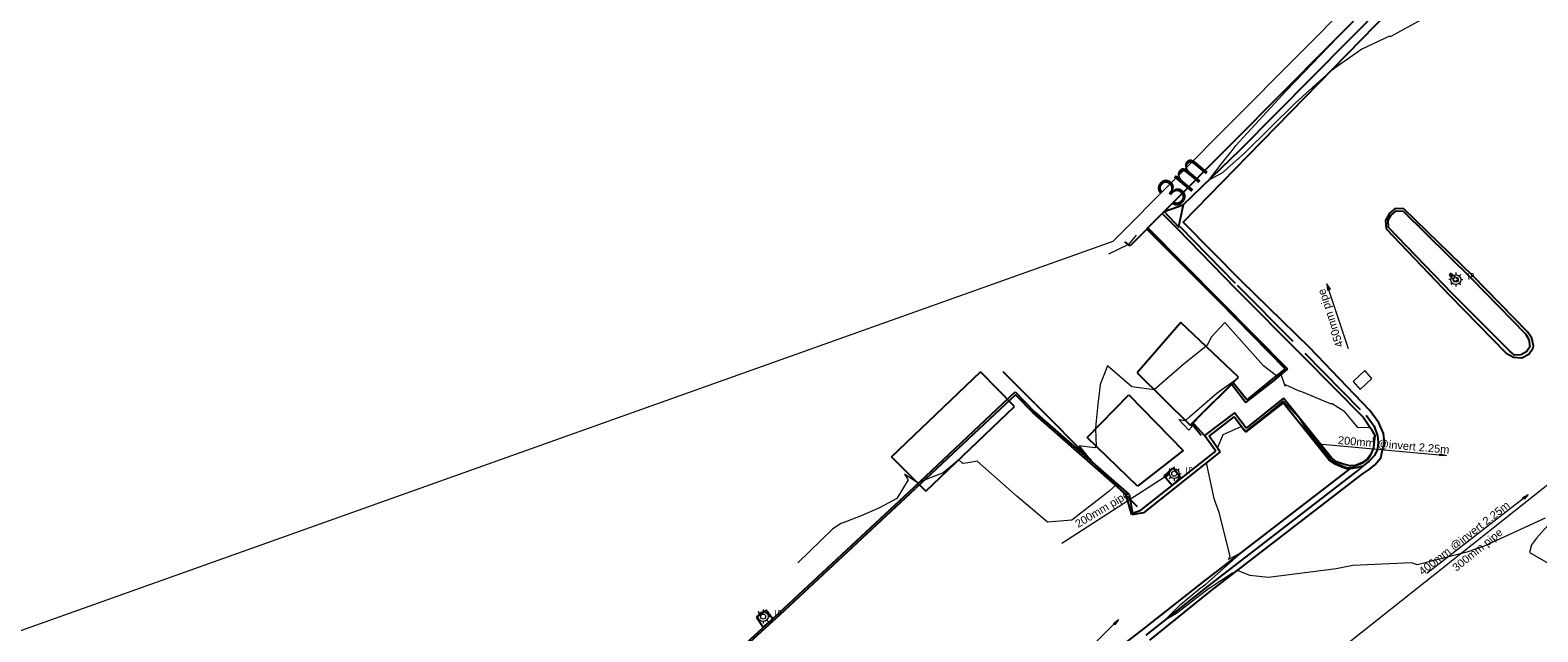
# Model space of a CAD drawing. Header units: millimetres. Extents: x -79464 to -76785, y -3788210 to -3782955.
# Tile 97 of 131: x -79080 to -79004, y -3783786 to -3783755. Entities that reach past the tile are written whole.
import ezdxf
from ezdxf.enums import TextEntityAlignment as Align
from ezdxf.lldxf.tags import DXFTag

# ---------------------------------------------------------------- set-up
doc = ezdxf.new("R2010")
doc.units = ezdxf.units.MM
doc.header["$LTSCALE"] = 8
doc.header["$MEASUREMENT"] = 0
doc.linetypes.add('DASHED', pattern=[0.75, 0.5, -0.25])
for name, color, linetype in [('BUILDINGS', 7, 'Continuous'), ('EDGE OF CONCRETE', 7, 'Continuous'), ('EDGE OF PAVING', 7, 'Continuous'), ('FENCE', 7, 'Continuous'), ('GCONTOUR1', 7, 'Continuous'), ('LEGEND', 7, 'Continuous'), ('MCONTOUR1', 7, 'Continuous'), ('SEWER MANHOLE', 7, 'Continuous'), ('SG GIS CADASTRAL', 7, 'Continuous'), ('STORMWATER MANHOLE', 7, 'Continuous'), ('WALLS', 7, 'Continuous')]:
    doc.layers.add(name, color=color, linetype=linetype)
doc.styles.add('Arial Narrow', font='arial.ttf', dxfattribs={"height": 1})
doc.styles.add('Arial Unicode MS', font='arial.ttf', dxfattribs={"height": 1})
doc.styles.add('Style-Arial', font='arial.ttf')
tags = doc.linetypes.add('DASHED0', pattern=[1, 0.5, -0.5]).pattern_tags.tags
tags[6:7] = [DXFTag(74, 4), DXFTag(75, 0), DXFTag(340, '0'), DXFTag(46, 0.0), DXFTag(50, 0.0), DXFTag(44, 0.0), DXFTag(45, 0.0)]
tags[4:5] = [DXFTag(74, 4), DXFTag(75, 0), DXFTag(340, '0'), DXFTag(46, 0.0), DXFTag(50, 0.0), DXFTag(44, 0.0), DXFTag(45, 0.0)]

# ---------------------------------------------------------------- blocks, each defined once
blk = doc.blocks.new('LAMP POST TMH11.PAT', base_point=(-78906.42, -3783831.88))
at = {"layer": 'LEGEND', "color": 7, "lineweight": 18}
for p, q in [((-78907.42, -3783831.88), (-78907.84, -3783831.88)), ((-78907.13, -3783831.17), (-78907.42, -3783830.87)), ((-78906.42, -3783830.46), (-78906.42, -3783830.87)), ((-78905.42, -3783830.87), (-78905.71, -3783831.17)), ((-78905.42, -3783831.88), (-78905, -3783831.88)), ((-78907.09, -3783832.63), (-78907.42, -3783832.89)), ((-78906.42, -3783832.88), (-78906.42, -3783833.3)), ((-78905.71, -3783832.59), (-78905.41, -3783832.88))]:
    blk.add_line(p, q, dxfattribs=at)
blk.add_circle((-78906.42, -3783831.88, 5.39), 1, dxfattribs=at)
at = {"layer": 'LEGEND', "color": 1, "lineweight": 18}
blk.add_circle((-78906.42, -3783831.88, 5.39), 0.502, dxfattribs=at)
at = {"layer": 'LEGEND', "color": 7, "style": 'Arial Unicode MS', "width": 0.5}
blk.add_text('LP', height=1.254, dxfattribs=at).set_placement((-78904.03, -3783832.18, 5.35), align=Align.BOTTOM_LEFT)

msp = doc.modelspace()

# ---------------------------------------------------------------- linework, layer by layer
at = {"layer": 'BUILDINGS', "color": 6, "lineweight": 25}
for p, q in [((-79022.079, -3783770.07, 3.117), (-79024.292, -3783772.619, 3.225)), ((-79019.156, -3783772.84, 3.999), (-79022.079, -3783770.07, 3.117)), ((-79036.724, -3783776.862, 3.526), (-79032.23, -3783772.57, 3.456)), ((-79030.497, -3783774.311, 3.526), (-79032.23, -3783772.57, 3.418)), ((-79024.292, -3783772.619, 3.225), (-79021.609, -3783775.26, 4.078)), ((-79021.609, -3783775.26, 4.078), (-79019.156, -3783772.84, 3.999)), ((-79034.991, -3783778.603, 3.526), (-79030.497, -3783774.311, 3.456)), ((-79026.823, -3783775.883, 3.46), (-79024.715, -3783773.73, 3.658)), ((-79024.715, -3783773.73, 3.658), (-79021.959, -3783776.548, 3.688)), ((-79024.278, -3783778.351, 3.684), (-79026.823, -3783775.883, 3.46)), ((-79021.959, -3783776.548, 3.688), (-79024.278, -3783778.351, 3.684)), ((-79034.991, -3783778.603, 3.526), (-79036.724, -3783776.862, 3.418))]:
    msp.add_line(p, q, dxfattribs=at)
at = {"layer": 'EDGE OF CONCRETE', "color": 252, "lineweight": 25}
for p, q in [((-79022.924, -3783777.818, 4.19), (-79022.495, -3783777.416, 4.279)), ((-79022.924, -3783777.818, 4.279), (-79022.523, -3783778.3, 4.19)), ((-79022.094, -3783777.898, 4.279), (-79022.523, -3783778.3, 4.19)), ((-79022.094, -3783777.898, 4.19), (-79022.495, -3783777.416, 4.279)), ((-79043.084, -3783784.621, 3.592), (-79043.567, -3783784.977, 3.669)), ((-79043.567, -3783784.977, 3.669), (-79043.225, -3783785.476, 3.637)), ((-79042.736, -3783785.073, 3.656), (-79043.084, -3783784.621, 3.592)), ((-79043.225, -3783785.476, 3.637), (-79042.736, -3783785.073, 3.656))]:
    msp.add_line(p, q, dxfattribs=at)
at = {"layer": 'EDGE OF PAVING', "color": 1, "linetype": 'DASHED0', "lineweight": 25}
for p, q in [((-79019.077, -3783761.341, 2.958), (-79011.749, -3783753.957, 2.936)), ((-79021.957, -3783764.116, 3.035), (-79019.077, -3783761.341, 2.958)), ((-79022.922, -3783764.458, 3.089), (-79021.957, -3783764.116, 3.035)), ((-79021.957, -3783764.116, 3.035), (-79022.195, -3783765.22, 3.064)), ((-79013.091, -3783777.524, 3.414), (-79020.714, -3783783.399, 3.486)), ((-79020.714, -3783783.399, 3.486), (-79023.86, -3783785.885, 3.506))]:
    msp.add_line(p, q, dxfattribs=at)
at = {"layer": 'EDGE OF PAVING', "color": 1, "lineweight": 25}
for p, q in [((-79018.676, -3783761.624, 3.034), (-79011.509, -3783754.288, 2.975)), ((-79021.964, -3783764.987, 3.086), (-79018.676, -3783761.624, 3.034)), ((-79011.235, -3783764.297, 3.164), (-79011.521, -3783764.531, 3.171)), ((-79011.431, -3783764.632, 3.296), (-79011.178, -3783764.412, 3.277)), ((-79010.8, -3783764.32, 3.166), (-79011.235, -3783764.297, 3.164)), ((-79011.178, -3783764.412, 3.277), (-79010.83, -3783764.441, 3.307)), ((-79007.279, -3783767.72, 3.277), (-79010.8, -3783764.32, 3.166)), ((-79023.761, -3783765.275, 3.2), (-79023.025, -3783764.56, 3.198)), ((-79023.025, -3783764.56, 3.198), (-79022.246, -3783765.323, 3.208)), ((-79019.003, -3783767.981, 3.159), (-79021.964, -3783764.987, 3.086)), ((-79011.521, -3783764.531, 3.171), (-79011.726, -3783764.9, 3.161)), ((-79011.726, -3783764.9, 3.161), (-79011.693, -3783765.332, 3.195)), ((-79011.582, -3783764.907, 3.311), (-79011.431, -3783764.632, 3.296)), ((-79011.572, -3783765.264, 3.298), (-79011.582, -3783764.907, 3.311)), ((-79010.83, -3783764.441, 3.307), (-79007.382, -3783767.827, 3.402)), ((-79023.761, -3783765.275, 3.2), (-79023.809, -3783765.341, 3.205)), ((-79023.809, -3783765.341, 3.205), (-79020.135, -3783769.006, 3.308)), ((-79020.11, -3783768.95, 3.298), (-79023.761, -3783765.275, 3.2)), ((-79022.246, -3783765.323, 3.208), (-79019.339, -3783768.335, 3.259)), ((-79011.693, -3783765.332, 3.195), (-79008.464, -3783768.705, 3.258)), ((-79008.326, -3783768.616, 3.38), (-79011.572, -3783765.264, 3.298)), ((-79015.57, -3783771.335, 3.259), (-79019.003, -3783767.981, 3.159)), ((-79007.382, -3783767.827, 3.402), (-79004.63, -3783770.635, 3.457)), ((-79004.531, -3783770.543, 3.311), (-79007.279, -3783767.72, 3.277)), ((-79016.665, -3783772.428, 3.418), (-79020.11, -3783768.95, 3.298)), ((-79019.339, -3783768.335, 3.259), (-79015.902, -3783771.764, 3.361)), ((-79008.464, -3783768.705, 3.258), (-79005.619, -3783771.613, 3.328)), ((-79005.429, -3783771.515, 3.446), (-79008.326, -3783768.616, 3.38)), ((-79020.135, -3783769.006, 3.308), (-79016.805, -3783772.411, 3.412)), ((-79004.63, -3783770.635, 3.457), (-79004.46, -3783770.932, 3.441)), ((-79004.408, -3783771.294, 3.441), (-79004.578, -3783771.549, 3.456)), ((-79004.304, -3783770.852, 3.323), (-79004.531, -3783770.543, 3.311)), ((-79004.46, -3783770.932, 3.441), (-79004.408, -3783771.294, 3.441)), ((-79004.225, -3783771.244, 3.336), (-79004.304, -3783770.852, 3.323)), ((-79004.245, -3783771.355, 3.329), (-79004.225, -3783771.244, 3.336)), ((-79015.902, -3783771.764, 3.361), (-79012.827, -3783774.875, 3.47)), ((-79012.513, -3783774.512, 3.339), (-79015.57, -3783771.335, 3.259)), ((-79005.619, -3783771.613, 3.328), (-79005.24, -3783771.828, 3.329)), ((-79005.187, -3783771.717, 3.451), (-79005.429, -3783771.515, 3.446)), ((-79005.24, -3783771.828, 3.329), (-79004.81, -3783771.858, 3.333)), ((-79004.86, -3783771.697, 3.447), (-79005.187, -3783771.717, 3.451)), ((-79004.578, -3783771.549, 3.456), (-79004.86, -3783771.697, 3.447)), ((-79004.81, -3783771.858, 3.333), (-79004.463, -3783771.673, 3.327)), ((-79004.463, -3783771.673, 3.327), (-79004.245, -3783771.355, 3.329)), ((-79016.805, -3783772.411, 3.412), (-79017.443, -3783772.919, 3.539)), ((-79017.359, -3783773, 3.612), (-79016.679, -3783772.431, 3.401)), ((-79016.679, -3783772.431, 3.401), (-79016.665, -3783772.428, 3.418)), ((-79035.595, -3783778.412, 3.528), (-79030.473, -3783773.565, 3.328)), ((-79030.473, -3783773.565, 3.328), (-79029.496, -3783774.58, 3.382)), ((-79019.487, -3783773.217, 3.793), (-79019.41, -3783773.138, 3.639)), ((-79019.487, -3783773.217, 3.793), (-79018.793, -3783774.119, 3.626)), ((-79018.747, -3783773.986, 3.573), (-79019.41, -3783773.138, 3.639)), ((-79018.793, -3783774.119, 3.626), (-79017.359, -3783773, 3.612)), ((-79017.443, -3783772.919, 3.539), (-79018.747, -3783773.986, 3.573)), ((-79030.459, -3783773.72, 3.391), (-79035.524, -3783778.47, 3.569)), ((-79029.563, -3783774.63, 3.433), (-79030.459, -3783773.72, 3.391)), ((-79016.907, -3783774.13, 3.447), (-79018.813, -3783775.621, 3.453)), ((-79016.882, -3783773.895, 3.569), (-79018.773, -3783775.404, 3.594)), ((-79014.576, -3783777.029, 3.44), (-79016.907, -3783774.13, 3.447)), ((-79014.463, -3783776.907, 3.563), (-79016.882, -3783773.895, 3.569)), ((-79024.873, -3783778.741, 3.508), (-79029.563, -3783774.63, 3.433)), ((-79029.496, -3783774.58, 3.382), (-79024.695, -3783778.76, 3.68)), ((-79019.371, -3783774.638, 3.631), (-79020.883, -3783775.787, 3.638)), ((-79020.648, -3783775.812, 3.529), (-79019.391, -3783774.839, 3.578)), ((-79018.813, -3783775.621, 3.453), (-79019.391, -3783774.839, 3.578)), ((-79018.773, -3783775.404, 3.594), (-79019.371, -3783774.638, 3.631)), ((-79012.827, -3783774.875, 3.47), (-79012.461, -3783775.428, 3.503)), ((-79012.062, -3783775.138, 3.353), (-79012.513, -3783774.512, 3.339)), ((-79021.422, -3783775.184, 3.826), (-79021.491, -3783775.227, 3.693)), ((-79021.491, -3783775.227, 3.693), (-79021.052, -3783775.763, 3.601)), ((-79020.883, -3783775.787, 3.638), (-79021.422, -3783775.184, 3.826)), ((-79020.313, -3783776.579, 3.618), (-79020.883, -3783775.787, 3.638)), ((-79020.092, -3783776.607, 3.491), (-79020.648, -3783775.812, 3.529)), ((-79012.461, -3783775.428, 3.503), (-79012.267, -3783775.784, 3.5)), ((-79012.267, -3783775.784, 3.5), (-79012.287, -3783776.066, 3.499)), ((-79011.82, -3783775.684, 3.355), (-79012.062, -3783775.138, 3.353)), ((-79011.766, -3783776.118, 3.373), (-79011.82, -3783775.684, 3.355)), ((-79024.107, -3783779.564, 3.641), (-79020.313, -3783776.579, 3.618)), ((-79020.092, -3783776.607, 3.491), (-79023.974, -3783779.693, 3.541)), ((-79012.331, -3783776.401, 3.51), (-79012.468, -3783776.727, 3.534)), ((-79012.287, -3783776.066, 3.499), (-79012.331, -3783776.401, 3.51)), ((-79011.964, -3783776.915, 3.396), (-79011.876, -3783776.53, 3.379)), ((-79011.876, -3783776.53, 3.379), (-79011.766, -3783776.118, 3.373)), ((-79014.242, -3783777.255, 3.431), (-79014.576, -3783777.029, 3.44)), ((-79014.194, -3783777.12, 3.562), (-79014.463, -3783776.907, 3.563)), ((-79013.939, -3783777.384, 3.442), (-79014.242, -3783777.255, 3.431)), ((-79013.903, -3783777.208, 3.564), (-79014.194, -3783777.12, 3.562)), ((-79013.623, -3783777.481, 3.453), (-79013.939, -3783777.384, 3.442)), ((-79013.549, -3783777.32, 3.553), (-79013.903, -3783777.208, 3.564)), ((-79013.247, -3783777.297, 3.542), (-79013.549, -3783777.32, 3.553)), ((-79012.914, -3783777.169, 3.528), (-79013.247, -3783777.297, 3.542)), ((-79012.624, -3783776.962, 3.535), (-79012.914, -3783777.169, 3.528)), ((-79012.468, -3783776.727, 3.534), (-79012.624, -3783776.962, 3.535)), ((-79012.552, -3783777.503, 3.414), (-79012.255, -3783777.269, 3.408)), ((-79012.255, -3783777.269, 3.408), (-79011.964, -3783776.915, 3.396)), ((-79020.922, -3783783.173, 3.516), (-79013.495, -3783777.452, 3.454)), ((-79020.575, -3783783.653, 3.515), (-79012.897, -3783777.731, 3.43)), ((-79013.495, -3783777.452, 3.454), (-79013.623, -3783777.481, 3.453)), ((-79012.897, -3783777.731, 3.43), (-79012.552, -3783777.503, 3.414)), ((-79035.595, -3783778.412, 3.528), (-79042.442, -3783784.761, 3.622)), ((-79042.364, -3783784.827, 3.649), (-79035.524, -3783778.47, 3.569)), ((-79024.569, -3783779.787, 3.52), (-79024.873, -3783778.741, 3.508)), ((-79024.695, -3783778.76, 3.68), (-79024.531, -3783779.716, 3.526)), ((-79024.531, -3783779.716, 3.526), (-79024.107, -3783779.564, 3.641)), ((-79023.974, -3783779.693, 3.541), (-79024.569, -3783779.787, 3.52)), ((-79024.089, -3783785.658, 3.543), (-79020.922, -3783783.173, 3.516)), ((-79023.661, -3783786.126, 3.544), (-79020.575, -3783783.653, 3.515)), ((-79042.442, -3783784.761, 3.622), (-79046.165, -3783788.18, 3.696)), ((-79046.102, -3783788.221, 3.668), (-79042.364, -3783784.827, 3.649)), ((-79029.751, -3783789.985, 3.63), (-79024.089, -3783785.658, 3.543))]:
    msp.add_line(p, q, dxfattribs=at)
at = {"layer": 'EDGE OF PAVING', "color": 1, "linetype": 'DASHED', "lineweight": 25}
for p, q in [((-79022.922, -3783764.458, 3.089), (-79022.195, -3783765.22, 3.064)), ((-79022.195, -3783765.22, 3.064), (-79022.135, -3783765.208, 3.035)), ((-79022.135, -3783765.208, 3.035), (-79019.234, -3783768.177, 3.119)), ((-79019.234, -3783768.177, 3.119), (-79015.811, -3783771.621, 3.218)), ((-79015.811, -3783771.621, 3.218), (-79012.706, -3783774.756, 3.302)), ((-79012.706, -3783774.756, 3.302), (-79012.292, -3783775.312, 3.316)), ((-79012.292, -3783775.312, 3.316), (-79012.123, -3783775.791, 3.318)), ((-79012.123, -3783775.791, 3.318), (-79012.085, -3783776.117, 3.338)), ((-79012.129, -3783776.481, 3.362), (-79012.273, -3783776.794, 3.382)), ((-79012.085, -3783776.117, 3.338), (-79012.129, -3783776.481, 3.362)), ((-79013.495, -3783777.452, 3.454), (-79013.197, -3783777.4, 3.414)), ((-79013.197, -3783777.4, 3.414), (-79012.846, -3783777.318, 3.397)), ((-79012.846, -3783777.318, 3.397), (-79013.091, -3783777.524, 3.414)), ((-79012.76, -3783777.245, 3.398), (-79012.846, -3783777.318, 3.397)), ((-79012.543, -3783777.088, 3.395), (-79012.76, -3783777.245, 3.398)), ((-79012.273, -3783776.794, 3.382), (-79012.543, -3783777.088, 3.395))]:
    msp.add_line(p, q, dxfattribs=at)
at = {"layer": 'EDGE OF PAVING', "color": 252, "lineweight": 0}
msp.add_point((-79022.195, -3783765.22, 3.064), dxfattribs=at)
at = {"layer": 'FENCE', "color": 216, "lineweight": 25}
for p, q in [((-79029.445, -3783774.197, 3.301), (-79031.071, -3783772.567, 3.227)), ((-79029.445, -3783774.197, 3.473), (-79026.619, -3783777.028, 3.227)), ((-79025.912, -3783777.735, 3.461), (-79024.286, -3783779.365, 3.227)), ((-79025.912, -3783777.735, 3.597), (-79025.912, -3783777.735, 3.227))]:
    msp.add_line(p, q, dxfattribs=at)
at = {"layer": 'GCONTOUR1', "color": 252, "lineweight": 9, "elevation": 3.5}
for points in [[(-79008.423, -3783767.559), (-79008.422, -3783767.56), (-79008.023, -3783767.886), (-79008.186, -3783768.006), (-79008.483, -3783767.651), (-79008.423, -3783767.559)], [(-79003.636, -3783779.956), (-79006.729, -3783781.387), (-79007.601, -3783781.688), (-79010.121, -3783782.316), (-79010.401, -3783782.222), (-79013.372, -3783782.365), (-79014.22, -3783782.52), (-79017.646, -3783782.968), (-79018.584, -3783782.861), (-79018.584, -3783782.861), (-79019.218, -3783782.606), (-79019.462, -3783782.741), (-79020.647, -3783783.521), (-79020.674, -3783783.541), (-79022.301, -3783784.791), (-79022.912, -3783785.136), (-79022.094, -3783784.337), (-79021.12, -3783783.516), (-79020.814, -3783783.296), (-79020.811, -3783783.294), (-79019.003, -3783781.694), (-79019.066, -3783781.725), (-79019.41, -3783781.919), (-79019.663, -3783782.057), (-79019.584, -3783781.878), (-79020.14, -3783779.684), (-79020.333, -3783779.172), (-79020.39, -3783778.965), (-79020.789, -3783777.161), (-79020.108, -3783776.605), (-79020.223, -3783776.419), (-79019.947, -3783775.739), (-79019.03, -3783775.327), (-79018.8, -3783775.549), (-79018.008, -3783774.938), (-79017.579, -3783774.589), (-79016.896, -3783774.028), (-79016.099, -3783774.909), (-79015.792, -3783775.397), (-79014.521, -3783776.97), (-79014.388, -3783777.074), (-79014.217, -3783777.184), (-79014.066, -3783777.231), (-79013.922, -3783777.3), (-79013.741, -3783777.365), (-79013.588, -3783777.405), (-79013.52, -3783777.391), (-79013.365, -3783777.371), (-79013.231, -3783777.331), (-79012.984, -3783777.226), (-79012.899, -3783777.201), (-79012.881, -3783777.185), (-79012.659, -3783777.034), (-79012.604, -3783776.994), (-79012.544, -3783776.924), (-79012.424, -3783776.742), (-79012.326, -3783776.432), (-79012.317, -3783776.406), (-79012.317, -3783776.384), (-79012.291, -3783776.096), (-79012.314, -3783776.068), (-79012.329, -3783775.91), (-79012.267, -3783775.791), (-79012.267, -3783775.784), (-79012.458, -3783775.426), (-79012.465, -3783775.418), (-79012.495, -3783775.377), (-79013.109, -3783775.394), (-79013.782, -3783774.587), (-79014.42, -3783774.181), (-79014.5, -3783774.175), (-79015.959, -3783773.576), (-79016.133, -3783773.529), (-79016.783, -3783773.224), (-79016.799, -3783773.294), (-79016.998, -3783772.698), (-79017.062, -3783772.715), (-79017.049, -3783772.67), (-79017.247, -3783772.763), (-79017.898, -3783772.258), (-79019.863, -3783770.071), (-79020.549, -3783770.805), (-79020.7, -3783771.133), (-79020.81, -3783771.273), (-79021.892, -3783772.138), (-79023.427, -3783773.47), (-79024.561, -3783773.325), (-79025.799, -3783772.261), (-79026.175, -3783773.209), (-79026.293, -3783774.204), (-79026.379, -3783775.205), (-79026.397, -3783775.448), (-79026.369, -3783776.323), (-79026.436, -3783776.406), (-79027.229, -3783776.299), (-79026.788, -3783776.856), (-79027.59, -3783776.241), (-79027.592, -3783776.238), (-79027.595, -3783776.235), (-79028.243, -3783775.75), (-79027.649, -3783776.295), (-79026.557, -3783777.26), (-79026.399, -3783777.39), (-79025.553, -3783778.048), (-79025.375, -3783778.301), (-79025.718, -3783778.6), (-79027.595, -3783780.064), (-79028.828, -3783780.166), (-79030.365, -3783778.874), (-79030.365, -3783778.874), (-79032.392, -3783777.087), (-79032.747, -3783777.142), (-79033.111, -3783777.201), (-79033.114, -3783777.2), (-79033.32, -3783777.007), (-79034.117, -3783777.662), (-79035.409, -3783778.183), (-79036.073, -3783777.735), (-79035.883, -3783778.017), (-79036.46, -3783778.963), (-79037.341, -3783779.443), (-79038.269, -3783779.85), (-79039.225, -3783780.214), (-79039.294, -3783780.24), (-79039.72, -3783780.517), (-79041.467, -3783782.23)], [(-79001.655, -3783782.878), (-79001.552, -3783782.777), (-79001.592, -3783782.665), (-79001.607, -3783782.636), (-79001.976, -3783782.07), (-79002.106, -3783781.889), (-79002.96, -3783780.69), (-79003.113, -3783780.404), (-79003.143, -3783780.352), (-79003.163, -3783780.302), (-79003.255, -3783780.053), (-79004.071, -3783780.977), (-79004.32, -3783781.308), (-79004.438, -3783781.696), (-79003.566, -3783782.191), (-79003.18, -3783782.335), (-79002.102, -3783782.588), (-79001.655, -3783782.878)]]:
    msp.add_lwpolyline(points, dxfattribs=at)
at = {"layer": 'MCONTOUR1', "color": 8, "lineweight": 9}
for points, elevation in [([(-79009.91, -3783754.766), (-79011.458, -3783755.609), (-79011.473, -3783755.611), (-79011.511, -3783755.593), (-79012.915, -3783756.234), (-79014.173, -3783757.121), (-79014.543, -3783757.394), (-79016.271, -3783758.962), (-79018.854, -3783761.496), (-79018.856, -3783761.497), (-79020.024, -3783762.537), (-79020.647, -3783762.854), (-79020.039, -3783762.06), (-79019.417, -3783761.276), (-79019.293, -3783761.122), (-79016.747, -3783758.352), (-79014.142, -3783755.638), (-79012.852, -3783754.303)], 3), ([(-79024.341, -3783765.657), (-79024.342, -3783765.658), (-79024.726, -3783766.122), (-79024.738, -3783766.118), (-79025.74, -3783766.616)], 3), ([(-79021.647, -3783774.839), (-79021.646, -3783774.838), (-79020.237, -3783773.618), (-79019.186, -3783772.87), (-79019.67, -3783773.371), (-79020.778, -3783774.469), (-79021.019, -3783774.692), (-79021.028, -3783774.701), (-79021.551, -3783775.236), (-79021.585, -3783775.253), (-79021.518, -3783775.342), (-79021.679, -3783775.518), (-79022.186, -3783774.976), (-79021.854, -3783775.018), (-79021.647, -3783774.839)], 4)]:
    msp.add_lwpolyline(points, dxfattribs=dict(at, elevation=elevation))
at = {"layer": 'SEWER MANHOLE', "color": 45, "lineweight": 15}
msp.add_line((-79032.691, -3783801.345, 3.884), (-79002.67, -3783777.611, 3.411), dxfattribs=at)
for points in [[(-79015.121, -3783776.196), (-79008.637, -3783776.786), (-79008.965, -3783776.818), (-79008.949, -3783776.714), (-79008.637, -3783776.786)], [(-79028.106, -3783781.235), (-79022.635, -3783777.708), (-79022.873, -3783777.935), (-79022.924, -3783777.843), (-79022.635, -3783777.708)], [(-79009.633, -3783782.752), (-79004.489, -3783778.761), (-79004.707, -3783779.008), (-79004.766, -3783778.921), (-79004.489, -3783778.761)]]:
    msp.add_lwpolyline(points, dxfattribs=at)
at = {"layer": 'SG GIS CADASTRAL', "color": 7, "lineweight": 18}
for p, q in [((-79025.517, -3783765.961), (-78799.365, -3783538.617)), ((-79114.598, -3783797.657), (-79025.517, -3783765.961))]:
    msp.add_line(p, q, dxfattribs=at)
at = {"layer": 'STORMWATER MANHOLE', "color": 216, "lineweight": 15}
for p, q in [((-79013.364, -3783773.047, 3.635), (-79012.77, -3783772.492, 3.612)), ((-79012.405, -3783772.899, 3.635), (-79012.77, -3783772.492, 3.612)), ((-79013.364, -3783773.047, 3.612), (-79012.999, -3783773.454, 3.635)), ((-79012.405, -3783772.899, 3.612), (-79012.999, -3783773.454, 3.635))]:
    msp.add_line(p, q, dxfattribs=at)
for points in [[(-79013.591, -3783771.398), (-79014.689, -3783768.104), (-79014.652, -3783768.433), (-79014.506, -3783768.378), (-79014.689, -3783768.104)], [(-79029.85, -3783789.68), (-79025.232, -3783785.092), (-79025.417, -3783785.363), (-79025.487, -3783785.285), (-79025.232, -3783785.092)]]:
    msp.add_lwpolyline(points, dxfattribs=at)
at = {"layer": 'WALLS', "color": 252, "lineweight": 25}
for p, q in [((-79012.163, -3783753.605, 2.997), (-79019.443, -3783760.971, 3.029)), ((-79019.443, -3783760.971, 3.029), (-79022.922, -3783764.458, 3.089)), ((-79022.922, -3783764.458, 3.089), (-79024.64, -3783766.188, 3.124)), ((-79024.64, -3783766.188, 3.124), (-79024.91, -3783765.995, 2.781))]:
    msp.add_line(p, q, dxfattribs=at)

# ---------------------------------------------------------------- block references
at = {"xscale": 0.25, "yscale": 0.25}
for p in [(-79008.161, -3783767.899, 3.521), (-79022.418, -3783777.715, 3.805), (-79043.23, -3783784.941, 3.752)]:
    msp.add_blockref('LAMP POST TMH11.PAT', p, dxfattribs=at)

# ---------------------------------------------------------------- texts
at = {"layer": 'MCONTOUR1', "color": 251, "style": 'Arial Narrow', "width": 0.9}
msp.add_text('3m', height=1.5, rotation=50.40613, dxfattribs=at).set_placement((-79022.047, -3783762.883, 3.035), align=Align.MIDDLE)
at = {"layer": 'SEWER MANHOLE', "color": 1, "style": 'Style-Arial'}
for s, rotation, p in [('200mm @invert 2.25m', 355, (-79014.152, -3783776.327, 3.55)), ('200mm pipe ', 31, (-79027.22, -3783780.567, 3.508)), ('400mm @invert 2.25m', 38, (-79009.772, -3783782.964, 3.517)), ('300mm pipe', 39, (-79008.061, -3783782.776, 3.523))]:
    msp.add_text(s, height=0.4, rotation=rotation, dxfattribs=at).set_placement(p, align=Align.BOTTOM_LEFT)
at = {"layer": 'STORMWATER MANHOLE', "color": 1, "style": 'Style-Arial'}
msp.add_text('450mm pipe ', height=0.4, rotation=108, dxfattribs=at).set_placement((-79013.731, -3783771.213, 3.269), align=Align.BOTTOM_LEFT)

doc.saveas('drawing.dxf')
